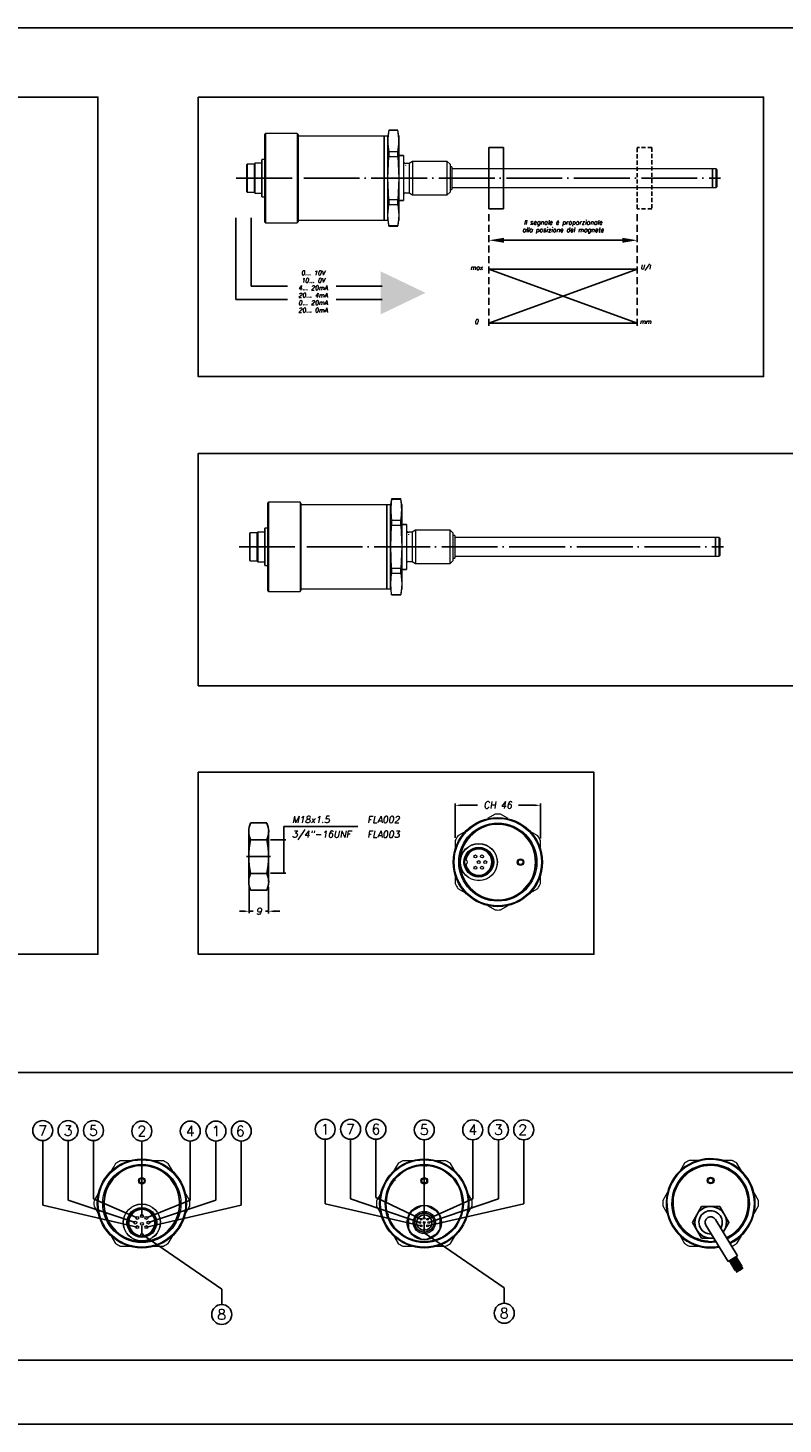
# Model space of a CAD drawing. Extents: x 756 to 1141, y 447 to 697.
# Tile 2 of 3: x 874 to 1009, y 447 to 697. Entities that reach past the tile are written whole.
import ezdxf
from ezdxf.enums import TextEntityAlignment as Align

# ---------------------------------------------------------------- set-up
doc = ezdxf.new("R2010")
doc.units = 0
doc.header["$LTSCALE"] = 10
doc.header["$MEASUREMENT"] = 0
for name, pattern in [('DOT2', [0.635, 0, -0.635]), ('HIDDEN', [0.375, 0.25, -0.125]), ('TP', [1.2, 1, -0.1, 0, -0.1])]:
    doc.linetypes.add(name, pattern=pattern)
doc.layers.get('0').update_dxf_attribs({"linetype": 'CONTINUOUS'})
doc.layers.add('QUOTE', color=7, linetype='CONTINUOUS')
doc.styles.add('DEM2', font='romans.shx', dxfattribs={"oblique": 10})

msp = doc.modelspace()

# ---------------------------------------------------------------- linework, layer by layer
at = {"color": 7, "linetype": 'Continuous', "lineweight": 15}
for p, q in [((916.27, 678.59, 0.5), (916.1, 678.42, 0.5)), ((916.1, 678.42, 0.5), (916.1, 666.43, 0.5)), ((921.93, 678.59, 0.5), (916.27, 678.59, 0.5)), ((916.27, 678.59, 0.5), (916.27, 666.34, 0.5)), ((922.1, 678.42, 0.5), (921.93, 678.59, 0.5)), ((921.93, 678.59, 0.5), (921.93, 666.34, 0.5)), ((922.1, 678.42, 0.5), (922.1, 666.43, 0.5)), ((937.5, 678.09, 0.5), (922.1, 678.09, 0.5)), ((938.17, 678.09, 0.5), (937.5, 678.09, 0.5)), ((937.5, 664.91, 0.5), (937.5, 678.09, 0.5)), ((937.5, 678.09, 0.5), (937.5, 677.08, 0.5)), ((938.34, 679.17, 0.5), (938.17, 678.17, 0.5)), ((938.17, 677.16, 0.5), (938.17, 678.17, 0.5)), ((939.99, 679.17, 0.5), (938.34, 679.17, 0.5)), ((938.34, 679.17, 0.5), (938.34, 679.16, 0.5)), ((938.34, 679.16, 0.5), (939.99, 679.16, 0.5)), ((940.17, 678.17, 0.5), (939.99, 679.17, 0.5)), ((939.99, 679.16, 0.5), (939.99, 679.17, 0.5)), ((940.17, 678.17, 0.5), (940.17, 677.16, 0.5)), ((937.5, 677.08, 0.5), (937.5, 663.09, 0.5)), ((938.17, 663.01, 0.5), (938.17, 677.16, 0.5)), ((938.34, 675.3, 0.5), (938.34, 674.45, 0.5)), ((939.99, 675.3, 0.5), (938.34, 675.3, 0.5)), ((939.99, 674.45, 0.5), (939.99, 675.3, 0.5)), ((940.17, 677.16, 0.5), (940.17, 663.01, 0.5)), ((912.97, 673.09, 0.5), (912.93, 673.06, 0.5)), ((912.93, 670.59, 0.5), (912.93, 673.06, 0.5)), ((914.27, 673.09, 0.5), (912.97, 673.09, 0.5)), ((912.97, 673.09, 0.5), (912.97, 670.59, 0.5)), ((914.35, 673.26, 0.5), (914.27, 673.17, 0.5)), ((914.27, 670.59, 0.5), (914.27, 673.17, 0.5)), ((915.6, 673.26, 0.5), (914.35, 673.26, 0.5)), ((914.35, 673.26, 0.5), (914.35, 670.59, 0.5)), ((915.63, 673.92, 0.5), (915.6, 673.89, 0.5)), ((915.6, 670.59, 0.5), (915.6, 673.89, 0.5)), ((916.1, 673.92, 0.5), (915.63, 673.92, 0.5)), ((915.63, 673.92, 0.5), (915.63, 670.59, 0.5)), ((938.34, 674.45, 0.5), (939.99, 674.45, 0.5)), ((941, 674.62), (941, 674.26)), ((941, 674.26), (941, 666.56)), ((942, 673.23), (941.33, 673.23)), ((942.62, 673.59), (942, 673.23)), ((942, 673.23), (942, 672.88)), ((942, 672.88), (942, 667.95)), ((948.83, 673.59), (942.62, 673.59)), ((942.62, 673.59), (942.62, 673.19)), ((942.62, 673.19), (942.62, 667.59)), ((949.33, 673.09), (948.83, 673.59)), ((948.83, 673.19), (948.83, 673.59)), ((948.83, 667.59), (948.83, 673.19)), ((949.33, 673.09), (949.33, 672.75)), ((949.33, 672.75), (949.33, 668.09)), ((912.93, 668.12, 0.5), (912.93, 670.59, 0.5)), ((912.97, 670.59, 0.5), (912.97, 668.09, 0.5)), ((914.27, 668.01, 0.5), (914.27, 670.59, 0.5)), ((914.35, 670.59, 0.5), (914.35, 667.92, 0.5)), ((915.6, 667.29, 0.5), (915.6, 670.59, 0.5)), ((915.63, 670.59, 0.5), (915.63, 667.26, 0.5)), ((949.67, 672.62), (949.33, 672.62)), ((949.67, 672.62), (949.67, 672.35)), ((949.67, 672.35), (949.67, 668.56)), ((996.35, 672.26), (949.67, 672.26)), ((997.01, 672.26), (996.35, 672.26)), ((996.35, 670.35), (996.35, 672.26)), ((996.35, 672.26), (996.35, 671.9)), ((996.35, 671.9), (996.35, 668.92)), ((996.35, 668.92), (996.35, 670.35)), ((997.18, 672.09), (997.01, 672.26)), ((997.01, 670.35), (997.01, 672.26)), ((997.01, 668.92), (997.01, 670.35)), ((997.18, 670.38), (997.18, 672.09)), ((997.18, 669.09), (997.18, 670.38)), ((912.93, 668.12, 0.5), (912.97, 668.09, 0.5)), ((912.97, 668.09, 0.5), (914.27, 668.09, 0.5)), ((914.27, 668.01, 0.5), (914.35, 667.92, 0.5)), ((914.35, 667.92, 0.5), (915.6, 667.92, 0.5)), ((941.33, 667.95), (942, 667.95)), ((942, 667.95), (942.62, 667.59)), ((948.83, 667.59), (949.33, 668.09)), ((949.33, 668.56), (949.67, 668.56)), ((949.67, 668.92), (996.35, 668.92)), ((996.35, 668.92), (997.01, 668.92)), ((997.01, 668.92), (997.18, 669.09)), ((915.6, 667.29, 0.5), (915.63, 667.26, 0.5)), ((915.63, 667.26, 0.5), (916.1, 667.26, 0.5)), ((916.1, 666.43, 0.5), (916.1, 662.76, 0.5)), ((916.27, 666.34, 0.5), (916.27, 662.59, 0.5)), ((921.93, 666.34, 0.5), (921.93, 662.59, 0.5)), ((922.1, 666.43, 0.5), (922.1, 662.76, 0.5)), ((938.34, 666.73, 0.5), (938.34, 665.88, 0.5)), ((939.99, 666.73, 0.5), (938.34, 666.73, 0.5)), ((938.34, 665.88, 0.5), (939.99, 665.88, 0.5)), ((939.99, 665.88, 0.5), (939.99, 666.73, 0.5)), ((942.62, 667.59), (948.83, 667.59)), ((916.1, 662.76, 0.5), (916.27, 662.59, 0.5)), ((921.93, 662.59, 0.5), (922.1, 662.76, 0.5)), ((922.1, 663.09, 0.5), (937.5, 663.09, 0.5)), ((937.5, 663.09, 0.5), (937.5, 664.91, 0.5)), ((937.5, 663.09, 0.5), (938.17, 663.09, 0.5)), ((938.17, 663.01, 0.5), (938.34, 662.01, 0.5)), ((939.99, 662.01, 0.5), (940.17, 663.01, 0.5)), ((916.27, 662.59, 0.5), (921.93, 662.59, 0.5)), ((938.34, 662.02, 0.5), (938.34, 662.01, 0.5)), ((939.99, 662.02, 0.5), (938.34, 662.02, 0.5)), ((938.34, 662.01, 0.5), (939.99, 662.01, 0.5)), ((939.99, 662.01, 0.5), (939.99, 662.02, 0.5)), ((938.87, 613.12), (938.69, 612.12)), ((940.52, 613.12), (938.87, 613.12)), ((938.87, 613.12), (938.87, 613.11)), ((938.87, 613.11), (940.52, 613.11)), ((940.69, 612.12), (940.52, 613.12)), ((940.52, 613.11), (940.52, 613.12)), ((916.79, 612.54), (916.63, 612.37)), ((916.63, 612.37), (916.63, 600.38)), ((922.46, 612.54), (916.79, 612.54)), ((916.79, 612.54), (916.79, 600.29)), ((922.63, 612.37), (922.46, 612.54)), ((922.46, 612.54), (922.46, 600.29)), ((922.63, 612.37), (922.63, 600.38)), ((938.03, 612.04), (922.63, 612.04)), ((938.69, 612.04), (938.03, 612.04)), ((938.03, 598.86), (938.03, 612.04)), ((938.03, 612.04), (938.03, 611.03)), ((938.03, 611.03), (938.03, 597.04)), ((938.69, 611.1), (938.69, 612.12)), ((938.69, 596.95), (938.69, 611.1)), ((940.69, 612.12), (940.69, 611.1)), ((940.69, 611.1), (940.69, 596.95)), ((916.16, 607.87), (916.13, 607.84)), ((916.13, 604.54), (916.13, 607.84)), ((916.63, 607.87), (916.16, 607.87)), ((916.16, 607.87), (916.16, 604.54)), ((938.87, 609.25), (938.87, 608.4)), ((940.52, 609.25), (938.87, 609.25)), ((938.87, 608.4), (940.52, 608.4)), ((940.52, 608.4), (940.52, 609.25)), ((941.53, 608.57), (941.53, 608.2)), ((941.53, 608.2), (941.53, 600.5)), ((913.49, 607.04), (913.46, 607)), ((913.46, 604.54), (913.46, 607)), ((914.79, 607.04), (913.49, 607.04)), ((913.49, 607.04), (913.49, 604.54)), ((914.88, 607.2), (914.79, 607.12)), ((914.79, 604.54), (914.79, 607.12)), ((916.13, 607.2), (914.88, 607.2)), ((914.88, 607.2), (914.88, 604.54)), ((942.53, 607.18), (941.86, 607.18)), ((943.15, 607.54), (942.53, 607.18)), ((942.53, 607.18), (942.53, 606.82)), ((942.53, 606.82), (942.53, 601.9)), ((949.36, 607.54), (943.15, 607.54)), ((943.15, 607.54), (943.15, 607.14)), ((943.15, 607.14), (943.15, 601.54)), ((949.86, 607.04), (949.36, 607.54)), ((949.36, 607.14), (949.36, 607.54)), ((949.36, 601.54), (949.36, 607.14)), ((949.86, 607.04), (949.86, 606.7)), ((949.86, 606.7), (949.86, 602.04)), ((950.19, 606.57), (949.86, 606.57)), ((950.19, 606.57), (950.19, 606.3)), ((950.19, 606.3), (950.19, 602.5)), ((996.87, 606.2), (950.19, 606.2)), ((997.54, 606.2), (996.87, 606.2)), ((996.87, 604.3), (996.87, 606.2)), ((996.87, 606.2), (996.87, 605.85)), ((996.87, 605.85), (996.87, 602.87)), ((997.71, 606.04), (997.54, 606.2)), ((997.54, 604.3), (997.54, 606.2)), ((997.71, 604.32), (997.71, 606.04)), ((913.46, 602.07), (913.46, 604.54)), ((913.49, 604.54), (913.49, 602.04)), ((914.79, 601.95), (914.79, 604.54)), ((914.88, 604.54), (914.88, 601.87)), ((916.13, 601.24), (916.13, 604.54)), ((916.16, 604.54), (916.16, 601.2)), ((950.19, 602.87), (996.87, 602.87)), ((996.87, 602.87), (996.87, 604.3)), ((996.87, 602.87), (997.54, 602.87)), ((997.54, 602.87), (997.54, 604.3)), ((997.54, 602.87), (997.71, 603.04)), ((997.71, 603.04), (997.71, 604.32)), ((913.46, 602.07), (913.49, 602.04)), ((913.49, 602.04), (914.79, 602.04)), ((914.79, 601.95), (914.88, 601.87)), ((914.88, 601.87), (916.13, 601.87)), ((916.13, 601.24), (916.16, 601.2)), ((916.16, 601.2), (916.63, 601.2)), ((916.63, 600.38), (916.63, 596.7)), ((916.79, 600.29), (916.79, 596.54)), ((922.46, 600.29), (922.46, 596.54)), ((922.63, 600.38), (922.63, 596.7)), ((938.87, 600.68), (938.87, 599.83)), ((940.52, 600.68), (938.87, 600.68)), ((940.52, 599.83), (940.52, 600.68)), ((941.86, 601.9), (942.53, 601.9)), ((942.53, 601.9), (943.15, 601.54)), ((943.15, 601.54), (949.36, 601.54)), ((949.36, 601.54), (949.86, 602.04)), ((949.86, 602.5), (950.19, 602.5)), ((938.03, 597.04), (938.03, 598.86)), ((938.87, 599.83), (940.52, 599.83)), ((916.63, 596.7), (916.79, 596.54)), ((916.79, 596.54), (922.46, 596.54)), ((922.46, 596.54), (922.63, 596.7)), ((922.63, 597.04), (938.03, 597.04)), ((938.03, 597.04), (938.69, 597.04)), ((938.69, 596.95), (938.87, 595.95)), ((938.87, 595.97), (938.87, 595.95)), ((940.52, 595.97), (938.87, 595.97)), ((938.87, 595.95), (940.52, 595.95)), ((940.52, 595.95), (940.69, 596.95)), ((940.52, 595.95), (940.52, 595.97)), ((957.4, 556.64), (956.04, 555.86)), ((959.75, 555.86), (958.38, 556.64)), ((952.08, 553.57), (950.72, 552.78)), ((965.07, 552.78), (963.71, 553.57)), ((950.23, 551.93), (950.23, 550.36)), ((965.56, 550.36), (965.56, 551.93)), ((951.16, 548.57), (951.08, 548.57)), ((951.16, 548.57), (951.18, 548.57)), ((950.23, 545.79), (950.23, 544.21)), ((951.08, 547.57), (951.16, 547.57)), ((951.16, 547.57), (951.18, 547.57)), ((965.56, 544.21), (965.56, 545.79)), ((950.72, 543.36), (952.08, 542.58)), ((963.71, 542.58), (965.07, 543.36)), ((956.04, 540.29), (957.4, 539.5)), ((958.38, 539.5), (959.75, 540.29)), ((891.98, 494.59), (890.26, 494.59)), ((897.98, 494.59), (896.34, 494.59)), ((899.65, 492.68), (898.83, 494.1)), ((942.57, 494.59), (940.86, 494.59)), ((948.58, 494.59), (946.94, 494.59)), ((950.26, 492.67), (949.43, 494.1)), ((991.31, 494.13), (990.53, 492.77)), ((993.74, 494.63), (992.16, 494.63)), ((999.88, 494.63), (998.31, 494.63)), ((1001.52, 492.77), (1000.73, 494.13)), ((886.44, 488.96), (885.55, 487.41)), ((902.69, 487.41), (901.8, 488.94)), ((937.05, 488.96), (936.15, 487.41)), ((953.29, 487.41), (952.41, 488.95)), ((988.24, 488.81), (987.45, 487.45)), ((1004.59, 487.45), (1003.81, 488.81)), ((885.55, 486.43), (886.43, 484.9)), ((936.15, 486.43), (937.04, 484.9)), ((944.16, 486.45), (942.45, 485.47)), ((946.99, 485.47), (945.29, 486.45)), ((987.45, 486.47), (988.24, 485.1)), ((1003.81, 485.1), (1004.59, 486.47)), ((941.89, 484.49), (941.89, 482.52)), ((947.56, 482.52), (947.56, 484.49)), ((888.59, 481.16), (889.41, 479.75)), ((893.62, 480.19), (893.62, 480.21)), ((893.62, 480.19), (893.62, 480.11)), ((894.62, 480.19), (894.62, 480.21)), ((894.62, 480.11), (894.62, 480.19)), ((898.83, 479.75), (899.71, 481.27)), ((939.19, 481.17), (940.01, 479.75)), ((942.45, 481.54), (944.16, 480.56)), ((945.29, 480.56), (946.99, 481.54)), ((949.43, 479.75), (950.31, 481.26)), ((990.53, 481.15), (991.31, 479.78)), ((995.52, 480.23), (995.52, 480.25)), ((995.52, 480.23), (995.52, 480.14)), ((996.52, 480.23), (996.52, 480.25)), ((996.52, 480.14), (996.52, 480.23)), ((1000.73, 479.78), (1001.52, 481.15)), ((890.26, 479.26), (891.9, 479.26)), ((896.26, 479.26), (897.98, 479.26)), ((940.86, 479.26), (942.51, 479.26)), ((946.87, 479.26), (948.58, 479.26)), ((992.16, 479.29), (993.74, 479.29)), ((999.78, 479.29), (999.88, 479.29))]:
    msp.add_line(p, q, dxfattribs=at)
at = {"color": 7, "linetype": 'DOT2', "lineweight": 0}
for p, q in [((941.33, 673.23), (941.33, 672.88)), ((941.33, 672.88), (941.33, 667.95)), ((941.86, 607.18), (941.86, 606.82)), ((941.86, 606.82), (941.86, 601.9))]:
    msp.add_line(p, q, dxfattribs=at)
at = {"color": 7, "linetype": 'Continuous', "lineweight": 15, "elevation": 0.5, "flags": 128}
for points in [[(938.34, 666.73), (938.18, 670.58), (938.34, 674.45)], [(939.99, 674.45), (940.15, 670.6), (939.99, 666.73)], [(938.34, 662.02), (938.18, 663.94), (938.34, 665.88)], [(939.99, 665.88), (940.15, 663.96), (939.99, 662.02)]]:
    msp.add_lwpolyline(points, dxfattribs=at)
at = {"color": 7, "linetype": 'Continuous', "lineweight": 15, "flags": 128}
for points in [[(938.87, 600.68), (938.71, 604.52), (938.87, 608.4)], [(940.52, 608.4), (940.68, 604.55), (940.52, 600.68)], [(938.87, 595.97), (938.71, 597.89), (938.87, 599.83)], [(940.52, 599.83), (940.68, 597.9), (940.52, 595.97)], [(889.41, 494.1), (889.14, 493.63), (888.53, 492.58)], [(940.01, 494.1), (939.74, 493.63), (939.14, 492.58)], [(901.79, 484.88), (902.42, 485.96), (902.69, 486.43)], [(952.4, 484.88), (953.02, 485.96), (953.29, 486.43)]]:
    msp.add_lwpolyline(points, dxfattribs=at)
at = {"color": 7, "linetype": 'Continuous', "lineweight": 15}
for centre, radius in [((957.89, 548.07), 8), ((957.89, 548.07), 7.83), ((957.89, 548.07), 7), ((954.48, 548.07), 3.33), ((954.48, 548.07), 3.3), ((954.48, 548.07), 2.67), ((954.48, 548.07), 2.58), ((954.48, 548.07), 2.5), ((954.48, 548.07), 2.47), ((953.89, 549.08), 0.267), ((953.89, 549.08), 0.267), ((953.89, 549.08), 0.267), ((954.48, 548.07), 0.267), ((954.48, 548.07), 0.267), ((954.48, 548.07), 0.267), ((955.06, 549.08), 0.267), ((955.06, 549.08), 0.267), ((955.06, 549.08), 0.267), ((955.64, 548.07), 0.267), ((955.64, 548.07), 0.267), ((955.64, 548.07), 0.267), ((961.96, 548.07), 0.6), ((961.96, 548.07), 0.583), ((961.96, 548.07), 0.417), ((953.89, 547.06), 0.267), ((953.89, 547.06), 0.267), ((953.89, 547.06), 0.267), ((955.06, 547.06), 0.267), ((955.06, 547.06), 0.267), ((955.06, 547.06), 0.267), ((894.12, 486.92), 8), ((894.12, 486.92), 7.83), ((894.12, 486.92), 7), ((944.72, 486.92), 8), ((944.72, 486.92), 7.83), ((944.72, 486.92), 7), ((944.72, 486.92), 6.83), ((894.12, 490.99), 0.6), ((894.12, 490.99), 0.583), ((894.12, 490.99), 0.417), ((944.72, 490.99), 0.6), ((944.72, 490.99), 0.583), ((944.72, 490.99), 0.417), ((996.02, 491.03), 0.6), ((996.02, 491.03), 0.583), ((996.02, 491.03), 0.417), ((894.12, 483.51), 3.33), ((894.12, 483.51), 3.3), ((894.12, 483.51), 2.67), ((894.12, 483.51), 2.58), ((894.12, 483.51), 2.5), ((894.12, 483.51), 2.47), ((944.72, 483.51), 3.1), ((944.72, 483.51), 3.03), ((944.72, 483.51), 2), ((944.72, 483.51), 1.75), ((944.72, 483.51), 1.7), ((892.95, 483.51), 0.267), ((893.29, 484.33), 0.267), ((893.29, 482.68), 0.267), ((894.12, 484.67), 0.267), ((894.12, 483.27), 0.267), ((894.94, 484.33), 0.267), ((894.94, 482.68), 0.267), ((895.29, 483.51), 0.267), ((943.94, 483.51), 0.167), ((943.94, 483.51), 0.167), ((944.13, 484.09), 0.167), ((944.13, 484.09), 0.167), ((944.13, 482.92), 0.167), ((944.13, 482.92), 0.167), ((944.72, 484.27), 0.167), ((944.72, 484.27), 0.167), ((944.72, 483.51), 0.167), ((944.72, 483.51), 0.167), ((945.31, 484.09), 0.167), ((945.31, 484.09), 0.167), ((945.31, 482.92), 0.167), ((945.31, 482.92), 0.167), ((945.52, 483.51), 0.167), ((945.52, 483.51), 0.167)]:
    msp.add_circle(centre, radius, dxfattribs=at)
at = {"color": 7, "linetype": 'DOT2', "lineweight": 0}
for centre, radius in [((961.96, 548.07), 0.517), ((944.72, 486.92), 6.77), ((894.12, 490.99), 0.517), ((944.72, 490.99), 0.517), ((996.02, 491.03), 0.517)]:
    msp.add_circle(centre, radius, dxfattribs=at)
at = {"color": 7, "linetype": 'Continuous', "lineweight": 15}
for centre, radius, start, end in [((950.06, 677.23, 0.5), 11.87, 170.6457, 189.3543), ((928.28, 677.23, 0.5), 11.87, 350.6455, 9.3545), ((941.33, 673.56), 0.333, 180, 270), ((941.33, 667.61), 0.333, 90, 180), ((950.59, 611.18), 11.87, 170.6457, 189.3543), ((928.8, 611.18), 11.87, 350.6455, 9.3545), ((941.86, 607.51), 0.333, 180, 270), ((941.86, 601.56), 0.333, 90, 180), ((957.89, 548.07), 8.58, 86.7214, 93.2786), ((957.89, 548.07), 8.58, 146.7214, 153.2786), ((957.89, 548.07), 6.83, 184.1961, 175.8039), ((957.89, 548.07), 6.75, 184.248, 175.752), ((957.89, 548.07), 8.58, 26.7214, 33.2786), ((954.48, 548.07), 2.33, 188.1921, 171.8079), ((957.89, 548.07), 6.83, 175.8039, 184.1961), ((952.14, 548.07), 0.333, 274.096, 85.904), ((957.89, 548.07), 8.58, 206.7214, 213.2786), ((957.89, 548.07), 8.58, 326.7214, 333.2786), ((957.89, 548.07), 8.58, 266.7214, 273.2786), ((894.12, 486.92), 6.83, 274.1961, 265.8039), ((894.12, 486.92), 6.75, 274.248, 265.752), ((894.12, 486.92), 8.58, 116.7214, 123.2786), ((894.12, 486.92), 8.58, 56.7214, 63.2786), ((944.72, 486.92), 6.83, 0, 180), ((944.72, 486.92), 8.58, 116.7214, 123.2786), ((944.72, 486.92), 8.58, 56.7214, 63.2786), ((996.02, 486.96), 8, 295.7317, 280.995), ((996.02, 486.96), 7.83, 295.6132, 280.5436), ((996.02, 486.96), 7, 294.9352, 277.9371), ((996.02, 486.96), 6.83, 294.7797, 265.8039), ((996.02, 486.96), 6.75, 294.699, 265.752), ((996.02, 486.96), 8.58, 116.7214, 123.2786), ((996.02, 486.96), 8.58, 56.7214, 63.2786), ((894.12, 486.92), 8.58, 176.7214, 183.2786), ((894.12, 483.51), 2.33, 278.1921, 261.8079), ((894.12, 486.92), 8.58, 356.7214, 3.2786), ((944.72, 486.92), 8.58, 176.7214, 183.2786), ((944.72, 483.51), 3, 139.1881, 160.8119), ((944.72, 483.51), 3, 79.1881, 100.8119), ((944.72, 483.51), 3, 19.1881, 40.8119), ((944.72, 486.92), 8.58, 356.7214, 3.2786), ((996.02, 486.96), 8.58, 176.7214, 183.2786), ((996.02, 486.96), 8.58, 356.7214, 3.2786), ((944.72, 483.51), 1.38, 307.3277, 232.6723), ((894.12, 481.17), 0.333, 4.096, 175.904), ((944.72, 483.51), 3, 199.1881, 220.8119), ((944.72, 483.51), 3, 259.1881, 280.8119), ((944.72, 482.13), 0.217, 2.7504, 177.2496), ((944.72, 483.51), 3, 319.1881, 340.8119), ((996.02, 486.96), 6.75, 274.248, 277.0178), ((996.02, 486.96), 6.83, 274.1961, 277.3324), ((894.12, 486.92), 8.58, 236.7214, 243.2786), ((894.12, 486.92), 6.83, 265.8039, 274.1961), ((894.12, 486.92), 8.58, 296.7214, 303.2786), ((944.72, 486.92), 8.58, 236.7214, 243.2786), ((944.72, 486.92), 8.58, 296.7214, 303.2786), ((996.02, 486.96), 8.58, 236.7214, 243.2786), ((996.02, 486.96), 6.83, 265.8039, 274.1961), ((996.02, 486.96), 8.58, 296.7214, 303.2786)]:
    msp.add_arc(centre, radius, start, end, dxfattribs=at)
at = {"layer": 'QUOTE'}
for p, q in [((956.3, 676.06), (958.93, 676.06)), ((956.3, 665.12), (956.3, 676.06)), ((958.93, 676.06), (958.93, 665.12)), ((941, 674.62), (940.17, 674.62, 0.5)), ((941, 666.56), (940.17, 666.56, 0.5)), ((910.97, 663.48, 0.5), (910.97, 648.85, 0.5)), ((913.69, 663.48, 0.5), (913.69, 651.23, 0.5)), ((958.93, 665.12), (956.3, 665.12)), ((959, 659.46), (980.17, 659.46)), ((956.3, 654.31), (982.87, 654.31)), ((956.3, 644.64), (982.87, 654.31)), ((956.3, 654.31), (982.87, 644.64)), ((913.69, 651.23, 0.5), (920.21, 651.23, 0.5)), ((928.93, 651.23, 0.5), (937.18, 651.23, 0.5)), ((910.97, 648.85, 0.5), (920.21, 648.85, 0.5)), ((928.93, 648.85, 0.5), (937.18, 648.85, 0.5)), ((956.3, 644.64), (982.87, 644.64)), ((941.53, 608.57), (940.69, 608.57)), ((941.53, 600.5), (940.69, 600.5)), ((913.29, 553.57), (913.29, 544.55)), ((916.51, 555.08), (913.61, 555.08)), ((916.83, 553.57), (916.83, 544.55)), ((919.56, 554.44), (932.83, 554.44)), ((919.56, 552.04), (919.56, 554.44)), ((916.51, 552.07), (913.61, 552.07)), ((917.19, 552.04), (919.91, 552.04)), ((912.85, 549.06), (917.19, 549.06)), ((916.51, 546.05), (913.61, 546.05)), ((917.19, 546.08), (919.91, 546.08)), ((913.32, 538.93), (913.32, 543.59)), ((916.51, 543.05), (913.61, 543.05)), ((916.83, 538.89), (916.83, 543.59)), ((912.32, 539.27), (911.59, 539.27)), ((913.32, 539.27), (914.09, 539.27)), ((916.3, 539.27), (916.83, 539.27)), ((917.83, 539.27), (918.83, 539.27)), ((876.36, 498.19), (876.36, 486.63)), ((880.9, 498.19), (880.9, 487.49)), ((885.45, 498.19), (885.45, 487.78)), ((894.12, 498.1), (894.12, 484.67)), ((902.8, 498.1), (902.8, 487.51)), ((907.39, 498.1), (907.39, 487.51)), ((911.94, 498.1), (911.94, 486.64)), ((926.96, 498.42), (926.96, 486.86)), ((931.51, 498.42), (931.51, 487.73)), ((936.05, 498.42), (936.05, 488.02)), ((944.72, 498.33), (944.72, 484.27)), ((953.4, 498.33), (953.4, 487.74)), ((958, 498.33), (958, 487.74)), ((962.54, 498.33), (962.54, 486.87)), ((885.45, 487.78), (893.29, 484.33)), ((931.51, 487.73), (943.94, 483.51)), ((936.05, 488.02), (944.13, 484.09)), ((953.4, 487.74), (945.31, 484.09)), ((958, 487.74), (945.52, 483.51)), ((876.36, 486.63), (893.29, 482.68)), ((880.9, 487.49), (892.95, 483.51)), ((902.8, 487.51), (894.94, 484.33)), ((911.94, 486.64), (894.94, 482.68)), ((907.39, 487.51), (895.29, 483.51)), ((926.96, 486.86), (944.13, 482.91)), ((962.54, 486.87), (945.31, 482.91)), ((894.12, 482.86), (894.12, 481.43)), ((944.72, 483.51), (944.72, 481.66)), ((999.13, 476.5), (995.17, 483.02)), ((1000.84, 477.54), (996.88, 484.06)), ((894.12, 481.43), (908.43, 471.57)), ((944.72, 481.66), (959.04, 471.8)), ((999.13, 476.5), (1000.84, 477.54)), ((1000.43, 474.94), (999.39, 476.65)), ((1000.6, 475.05), (999.56, 476.76)), ((1000.77, 475.15), (999.73, 476.86)), ((1000.94, 475.26), (999.9, 476.96)), ((1001.11, 475.36), (1000.07, 477.07)), ((1001.28, 475.46), (1000.25, 477.17)), ((1001.46, 475.57), (1000.42, 477.28)), ((1000.43, 474.94), (1001.63, 475.67)), ((1001.63, 475.67), (1000.59, 477.38)), ((1001.12, 474.78), (1000.86, 475.2)), ((1001.29, 474.88), (1001.03, 475.31)), ((1001.46, 474.98), (1001.2, 475.41)), ((1001.63, 475.09), (1001.37, 475.52)), ((1001.8, 475.19), (1001.54, 475.62)), ((1000.77, 474.57), (1000.52, 475)), ((1000.95, 474.67), (1000.69, 475.1)), ((908.43, 468.81), (908.43, 471.57)), ((959.04, 469.05), (959.04, 471.8))]:
    msp.add_line(p, q, dxfattribs=at)
at = {"layer": 'QUOTE', "linetype": 'HIDDEN', "ltscale": 0.3}
for p, q in [((982.87, 665.12), (982.87, 676.06)), ((985.5, 676.06), (982.87, 676.06)), ((985.5, 676.06), (985.5, 665.12)), ((985.5, 665.12), (982.87, 665.12))]:
    msp.add_line(p, q, dxfattribs=at)
at = {"layer": 'QUOTE', "linetype": 'TP'}
for p, q in [((911.03, 670.59, 0.5), (997.77, 670.59, 0.5)), ((911.55, 604.54), (998.3, 604.54))]:
    msp.add_line(p, q, dxfattribs=at)
at = {"layer": 'QUOTE', "linetype": 'HIDDEN', "ltscale": 0.5}
for p, q in [((956.3, 664.12), (956.3, 643.57)), ((982.87, 664.12), (982.87, 643.57))]:
    msp.add_line(p, q, dxfattribs=at)
at = {"layer": 'QUOTE', "linetype": 'Continuous'}
for p, q in [((950.23, 552.39), (950.23, 558.55)), ((951.14, 558.25), (954.27, 558.25)), ((961.59, 558.25), (964.65, 558.25)), ((965.56, 552.29), (965.56, 558.55)), ((919.56, 546.08), (919.56, 552.04))]:
    msp.add_line(p, q, dxfattribs=at)
at = {"layer": 'QUOTE'}
for points in [[(755.76, 697.5), (1140.84, 697.5), (1140.84, 447.41), (755.76, 447.41)], [(768.9, 685.11), (886.25, 685.11), (886.25, 531.56), (768.9, 531.56)], [(904.23, 685.11), (1005.51, 685.11), (1005.51, 635.05), (904.23, 635.05)], [(904.23, 579.66), (1122.55, 579.66), (1122.55, 621.28), (904.23, 621.28)], [(904.23, 564.18), (975.12, 564.18), (975.12, 531.56), (904.23, 531.56)], [(768.9, 510.37), (1013.83, 510.37), (1013.83, 458.86), (768.9, 458.86)]]:
    msp.add_lwpolyline(points, close=True, dxfattribs=at)
msp.add_lwpolyline([(998.27, 481.77), (999.3, 483.54), (997.66, 486.38), (994.39, 486.38), (992.75, 483.54), (994.39, 480.71), (996.58, 480.71)], dxfattribs=at)
for centre in [(876.36, 499.98), (880.9, 499.98), (885.45, 499.98), (894.12, 499.89), (902.8, 499.89), (907.39, 499.89), (911.94, 499.89), (926.96, 500.21), (931.51, 500.21), (936.05, 500.21), (944.72, 500.12), (953.4, 500.12), (958, 500.12), (962.54, 500.12), (908.43, 467.03), (959.04, 467.26)]:
    msp.add_circle(centre, 1.79, dxfattribs=at)
for centre, radius, start, end in [((916.91, 553.57), 3.63, 155.5017, 204.4983), ((913.21, 553.57), 3.63, 335.5017, 24.4983), ((927.3, 549.06), 14.02, 167.6093, 192.3907), ((902.81, 549.06), 14.02, 347.6093, 12.3907), ((916.91, 544.55), 3.63, 155.5017, 204.4983), ((913.21, 544.55), 3.63, 335.5017, 24.4983), ((996.02, 483.54), 2.83, 321.9534, 280.6187), ((996.02, 483.54), 2.09, 329.9288, 272.6433), ((944.72, 483.51), 1.38, 279.0007, 260.9993), ((996.02, 483.54), 1, 31.286, 211.286)]:
    msp.add_arc(centre, radius, start, end, dxfattribs=at)
for points in [[(959, 659.91), (959, 659.01), (956.3, 659.46)], [(980.17, 659.91), (980.17, 659.01), (982.87, 659.46)], [(936.92, 653.88, 0.5), (936.92, 646.2, 0.5), (944.94, 650.04, 0.5)], [(912.32, 539.44), (912.32, 539.1), (913.32, 539.27)], [(917.83, 539.44), (917.83, 539.1), (916.83, 539.27)]]:
    msp.add_solid(points, dxfattribs=at)
at = {"layer": 'QUOTE', "linetype": 'Continuous'}
for points in [[(951.23, 558.41), (951.23, 558.08), (950.23, 558.25)], [(964.56, 558.41), (964.56, 558.08), (965.56, 558.25)], [(919.39, 551.04), (919.73, 551.04), (919.56, 552.04)], [(919.39, 547.08), (919.73, 547.08), (919.56, 546.08)]]:
    msp.add_solid(points, dxfattribs=at)

# ---------------------------------------------------------------- texts
at = {"layer": 'QUOTE', "style": 'DEM2', "oblique": 10}
for s, p in [('M18x1.5', (921.05, 555.68)), ('FLA002', (934.49, 555.68)), ('3/4"-16UNF', (921.02, 553.09)), ('FLA003', (934.49, 553.05))]:
    msp.add_text(s, height=1.2, dxfattribs=at).set_placement(p, align=Align.MIDDLE_LEFT)
at = {"layer": 'QUOTE', "style": 'DEM2'}
for s, p in [('7', (876.36, 499.98)), ('3', (880.9, 499.98)), ('5', (885.45, 499.98)), ('2', (894.12, 499.89)), ('4', (902.8, 499.89)), ('1', (907.39, 499.89)), ('6', (911.75, 499.89)), ('1', (926.96, 500.21)), ('7', (931.51, 500.21)), ('6', (936.05, 500.21)), ('5', (944.72, 500.12)), ('4', (953.4, 500.12)), ('3', (958, 500.12)), ('2', (962.35, 500.12)), ('8', (908.43, 467.03)), ('8', (959.04, 467.26))]:
    msp.add_text(s, height=1.84, dxfattribs=at).set_placement(p, align=Align.MIDDLE)
at = {"layer": 'QUOTE', "attachment_point": 5, "style": 'DEM2'}
for s, insert, char_height in [('\\A1;Il segnale è proporzionale\\Palla posizione del magnete', (969.58, 661.86), 0.8), ('\\A1;0... 10V\\P10... 0V\\P4... 20mA\\P20... 4mA\\P0... 20mA\\P20... 0mA', (924.8, 650.28, 0.5), 0.8), ('\\A1;max', (954.08, 654.55), 0.8), ('\\A1;U/I', (984.35, 654.55), 0.8), ('\\A1;0', (954.08, 644.88), 0.8), ('\\A1;mm', (984.35, 644.88), 0.8), ('\\A1;CH 46', (957.89, 558.3), 1.2), ('\\A1;9', (915.1, 539.27), 1.2)]:
    msp.add_mtext(s, dxfattribs=dict(at, insert=insert, char_height=char_height))

doc.saveas('drawing.dxf')
